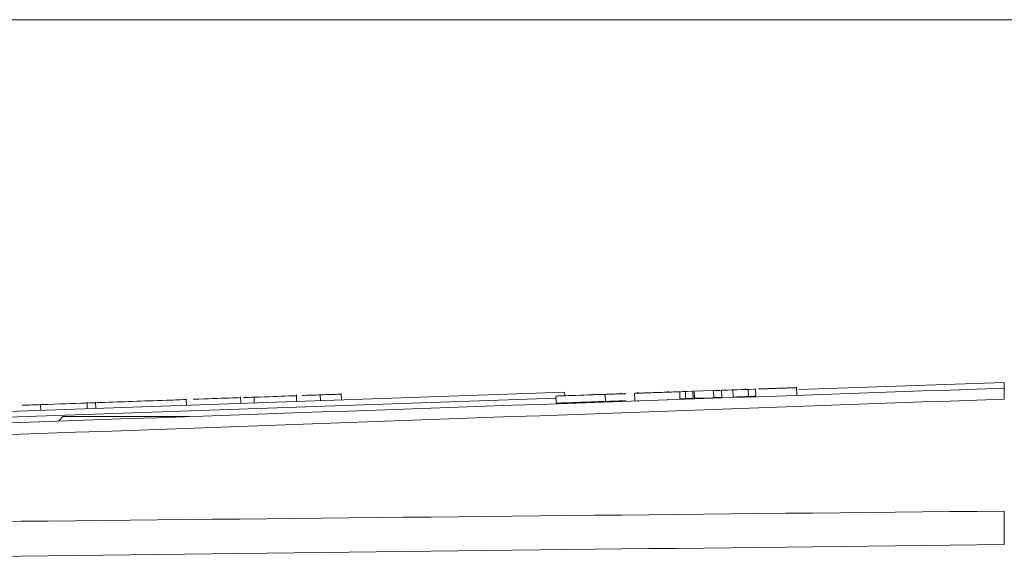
# Model space of a CAD drawing. Header units: millimetres. Extents: x 4 to 836, y 5 to 589.
# Tile 21 of 88: x 501 to 518, y 165 to 175. Entities that reach past the tile are written whole.
import ezdxf

# ---------------------------------------------------------------- set-up
doc = ezdxf.new("R2010")
doc.units = ezdxf.units.MM
doc.layers.add('1', color=7, linetype='Continuous', true_color=0xffffff)

msp = doc.modelspace()

# ---------------------------------------------------------------- linework, layer by layer
at = {"layer": '1', "color": 251, "linetype": 'Continuous', "lineweight": 18}
msp.add_line((548.508, 174.617), (473.28, 174.617), dxfattribs=at)
at = {"layer": '1', "color": 7, "linetype": 'Continuous', "lineweight": 18}
for p, q in [((512.705, 168.095), (512.705, 168.079)), ((513.374, 168.102), (513.378, 167.977)), ((513.578, 167.984), (513.574, 168.109)), ((513.793, 168.133), (513.794, 168.117)), ((513.971, 168.123), (513.975, 167.998)), ((514.701, 168.013), (514.695, 168.164)), ((510.614, 168.071), (487.928, 167.279)), ((510.465, 167.966), (499.817, 167.594)), ((510.464, 168.001), (510.468, 167.876)), ((510.617, 168.006), (510.614, 168.071)), ((511.127, 168.04), (511.127, 168.024)), ((511.332, 167.906), (511.328, 168.031)), ((511.609, 168.056), (511.609, 168.041)), ((511.848, 167.924), (511.843, 168.049)), ((511.903, 168.051), (511.903, 168.067)), ((511.908, 167.916), (511.908, 167.926)), ((512.041, 168.056), (512.046, 168.056)), ((512.429, 168.069), (512.429, 168.085)), ((512.434, 167.934), (512.433, 167.944)), ((512.644, 167.952), (512.639, 168.077)), ((512.71, 167.954), (512.71, 167.944)), ((512.87, 168.085), (512.875, 167.96)), ((513.798, 167.992), (513.799, 167.982)), ((511.132, 167.899), (511.132, 167.889)), ((511.614, 167.916), (511.614, 167.905))]:
    msp.add_line(p, q, dxfattribs=at)
at = {"layer": '1', "color": 7, "linetype": 'Continuous', "lineweight": 13}
for p, q in [((513.234, 168.098), (513.238, 167.973)), ((513.844, 168.119), (513.848, 167.994)), ((512.738, 168.08), (512.742, 167.955)), ((512.894, 168.086), (512.898, 167.961))]:
    msp.add_line(p, q, dxfattribs=at)
at = {"layer": '1', "color": 18, "linetype": 'Continuous', "lineweight": 18}
for p, q in [((518.342, 168.24), (514.736, 168.114)), ((518.342, 168.24), (518.346, 168.14)), ((510.465, 167.965), (499.818, 167.594))]:
    msp.add_line(p, q, dxfattribs=at)
at = {"layer": '1', "color": 5, "linetype": 'Continuous', "lineweight": 18}
for p, q in [((503.967, 167.839), (503.963, 167.952)), ((504.443, 167.969), (504.443, 167.956)), ((504.922, 167.873), (504.918, 167.985)), ((505.017, 167.989), (505.017, 167.976)), ((505.156, 167.981), (505.16, 167.881)), ((505.904, 167.907), (505.9, 168.02)), ((506.692, 167.934), (506.688, 168.047)), ((501.403, 167.85), (501.407, 167.75)), ((502.22, 167.891), (502.224, 167.778)), ((502.374, 167.784), (502.37, 167.896)), ((504.447, 167.856), (504.447, 167.856)), ((505.021, 167.876), (505.021, 167.876))]:
    msp.add_line(p, q, dxfattribs=at)
at = {"layer": '1', "color": 5, "linetype": 'Continuous', "lineweight": 13}
msp.add_line((506.319, 168.022), (506.323, 167.922), dxfattribs=at)
at = {"layer": '1', "color": 9, "linetype": 'Continuous', "lineweight": 18}
for p, q in [((501.796, 167.64), (501.715, 167.56)), ((504.017, 167.64), (501.796, 167.64))]:
    msp.add_line(p, q, dxfattribs=at)
at = {"layer": '1', "color": 252, "linetype": 'Continuous', "lineweight": 18}
msp.add_open_spline([(487.611, 167.067), (497.856, 167.425), (508.101, 167.783), (518.346, 168.14)], degree=3, dxfattribs=at)
at = {"layer": '1', "color": 7, "linetype": 'Continuous', "lineweight": 18}
for points, degree, knots in [([(512.894, 168.086), (512.894, 168.086), (513.21, 168.097), (513.21, 168.097), (513.234, 168.098), (513.234, 168.098)], 3, [0, 0, 0, 0, 0.5, 0.5, 1, 1, 1, 1]), ([(513.234, 168.098), (513.234, 168.098), (513.25, 168.098), (513.25, 168.098), (513.343, 168.101), (513.343, 168.101), (513.374, 168.102), (513.374, 168.102)], 3, [0, 0, 0, 0, 0.333333, 0.333333, 0.666667, 0.666667, 1, 1, 1, 1]), ([(513.387, 168.103), (513.42, 168.104), (513.439, 168.105), (513.439, 168.105), (513.468, 168.106), (513.468, 168.106), (513.487, 168.106), (513.487, 168.106), (513.555, 168.109), (513.555, 168.109), (513.574, 168.109), (513.574, 168.109), (513.574, 168.109), (513.574, 168.109)], 3, [0, 0, 0, 0, 0.033957, 0.033957, 0.2754, 0.2754, 0.516843, 0.516843, 0.758287, 0.758287, 0.99973, 0.99973, 1, 1, 1, 1]), ([(513.574, 168.109), (513.639, 168.112), (513.823, 168.118), (513.823, 168.118), (513.844, 168.119), (513.844, 168.119)], 3, [0, 0, 0, 0, 0.451204, 0.451204, 1, 1, 1, 1]), ([(513.619, 168.111), (513.619, 168.111), (513.619, 168.111), (513.619, 168.111), (513.647, 168.112), (513.647, 168.112)], 3, [0, 0, 0, 0, 0.001822, 0.001822, 1, 1, 1, 1]), ([(513.844, 168.119), (513.844, 168.119), (513.855, 168.119), (513.855, 168.119), (513.94, 168.122), (513.94, 168.122), (513.971, 168.123), (513.971, 168.123)], 3, [0, 0, 0, 0, 0.333333, 0.333333, 0.666667, 0.666667, 1, 1, 1, 1]), ([(514.024, 168.125), (514.057, 168.126), (514.167, 168.13), (514.361, 168.137), (514.56, 168.144), (514.651, 168.147), (514.688, 168.148), (514.696, 168.149), (514.696, 168.149)], 6, [0, 0, 0, 0, 0, 0, 0, 0.217448, 0.682827, 1, 1, 1, 1, 1, 1, 1]), ([(510.464, 168.001), (510.464, 168.001), (510.464, 168.001), (510.466, 168.001), (510.47, 168.001), (510.483, 168.001), (510.483, 168.001), (510.483, 168.001), (511.153, 168.025), (511.153, 168.025), (511.153, 168.025), (511.173, 168.026), (511.173, 168.026), (511.173, 168.026), (511.201, 168.027), (511.201, 168.027), (511.201, 168.027), (511.301, 168.03), (511.301, 168.03), (511.301, 168.03), (511.32, 168.031), (511.326, 168.031), (511.328, 168.031), (511.328, 168.031), (511.328, 168.031)], 6, [0, 0, 0, 0, 0, 0, 0, 0.025095, 0.080627, 0.13616, 0.191693, 0.247225, 0.302758, 0.358291, 0.413823, 0.469356, 0.524889, 0.580421, 0.635954, 0.691487, 0.74702, 0.802552, 0.858085, 0.913618, 0.96915, 1, 1, 1, 1, 1, 1, 1]), ([(511.333, 168.031), (511.395, 168.033), (511.525, 168.038), (511.675, 168.043), (511.675, 168.043), (511.675, 168.043), (511.688, 168.044), (511.692, 168.044), (511.692, 168.044), (511.693, 168.044), (511.693, 168.044)], 6, [0, 0, 0, 0, 0, 0, 0, 0.184493, 0.400987, 0.617481, 0.833975, 1, 1, 1, 1, 1, 1, 1]), ([(511.337, 167.906), (511.4, 167.908), (511.529, 167.913), (511.679, 167.918), (511.679, 167.918), (511.679, 167.918), (511.693, 167.919), (511.696, 167.919), (511.697, 167.919), (511.697, 167.919), (511.698, 167.919)], 6, [0, 0, 0, 0, 0, 0, 0, 0.184493, 0.400987, 0.617481, 0.833975, 1, 1, 1, 1, 1, 1, 1]), ([(511.856, 168.049), (511.883, 168.05), (511.96, 168.053), (512.044, 168.056), (512.044, 168.056), (512.046, 168.056), (512.067, 168.057), (512.067, 168.057), (512.067, 168.057), (512.092, 168.058), (512.092, 168.058), (512.092, 168.058), (512.615, 168.076), (512.615, 168.076), (512.615, 168.076), (512.632, 168.077), (512.638, 168.077), (512.639, 168.077), (512.639, 168.077), (512.639, 168.077)], 6, [0, 0, 0, 0, 0, 0, 0, 0.037359, 0.114348, 0.191336, 0.268325, 0.345314, 0.422302, 0.499291, 0.57628, 0.653268, 0.730257, 0.807246, 0.884235, 0.961223, 1, 1, 1, 1, 1, 1, 1]), ([(512.65, 168.077), (512.689, 168.078), (512.713, 168.079), (512.713, 168.079), (512.738, 168.08), (512.738, 168.08)], 3, [0, 0, 0, 0, 0.160698, 0.160698, 1, 1, 1, 1]), ([(512.654, 167.952), (512.693, 167.954), (512.717, 167.954), (512.717, 167.954), (512.742, 167.955), (512.742, 167.955)], 3, [0, 0, 0, 0, 0.160698, 0.160698, 1, 1, 1, 1]), ([(512.738, 168.08), (512.738, 168.08), (512.768, 168.081), (512.768, 168.081), (512.854, 168.084), (512.854, 168.084), (512.87, 168.085), (512.87, 168.085)], 3, [0, 0, 0, 0, 0.333333, 0.333333, 0.666667, 0.666667, 1, 1, 1, 1]), ([(512.742, 167.955), (512.742, 167.955), (512.773, 167.956), (512.773, 167.956), (512.858, 167.959), (512.858, 167.959), (512.875, 167.96), (512.875, 167.96)], 3, [0, 0, 0, 0, 0.333333, 0.333333, 0.666667, 0.666667, 1, 1, 1, 1]), ([(512.898, 167.961), (512.898, 167.961), (513.215, 167.972), (513.215, 167.972), (513.238, 167.973), (513.238, 167.973)], 3, [0, 0, 0, 0, 0.5, 0.5, 1, 1, 1, 1]), ([(513.238, 167.973), (513.238, 167.973), (513.255, 167.973), (513.255, 167.973), (513.348, 167.976), (513.348, 167.976), (513.378, 167.977), (513.378, 167.977)], 3, [0, 0, 0, 0, 0.333333, 0.333333, 0.666667, 0.666667, 1, 1, 1, 1]), ([(513.578, 167.984), (513.644, 167.987), (513.827, 167.993), (513.827, 167.993), (513.848, 167.994), (513.848, 167.994)], 3, [0, 0, 0, 0, 0.451204, 0.451204, 1, 1, 1, 1]), ([(513.848, 167.994), (513.848, 167.994), (513.859, 167.994), (513.859, 167.994), (513.944, 167.997), (513.944, 167.997), (513.975, 167.998), (513.975, 167.998)], 3, [0, 0, 0, 0, 0.333333, 0.333333, 0.666667, 0.666667, 1, 1, 1, 1]), ([(510.468, 167.876), (510.468, 167.876), (510.469, 167.876), (510.47, 167.876), (510.474, 167.876), (510.488, 167.877), (510.488, 167.877), (510.488, 167.877), (511.158, 167.9), (511.158, 167.9), (511.158, 167.9), (511.178, 167.901), (511.178, 167.901), (511.178, 167.901), (511.206, 167.902), (511.206, 167.902), (511.206, 167.902), (511.305, 167.905), (511.305, 167.905), (511.305, 167.905), (511.324, 167.906), (511.33, 167.906), (511.332, 167.906), (511.332, 167.906), (511.332, 167.906)], 6, [0, 0, 0, 0, 0, 0, 0, 0.025095, 0.080627, 0.13616, 0.191693, 0.247225, 0.302758, 0.358291, 0.413823, 0.469356, 0.524889, 0.580421, 0.635954, 0.691487, 0.747019, 0.802552, 0.858085, 0.913617, 0.96915, 1, 1, 1, 1, 1, 1, 1])]:
    msp.add_open_spline(points, degree=degree, knots=knots, dxfattribs=at)
at = {"layer": '1', "color": 252, "linetype": 'Continuous', "lineweight": 18}
for points in [[(518.346, 168.14), (518.346, 168.14), (518.346, 168.132), (518.346, 168.108), (518.346, 168.075), (518.346, 168.034), (518.346, 167.979), (518.346, 167.948)], [(518.346, 165.979), (518.346, 165.936), (518.346, 165.847), (518.346, 165.75), (518.346, 165.649), (518.346, 165.547), (518.346, 165.443), (518.346, 165.39)]]:
    msp.add_open_spline(points, degree=3, knots=[0, 0, 0, 0, 0.25, 0.5, 0.5, 0.75, 1, 1, 1, 1], dxfattribs=at)
at = {"layer": '1', "color": 252, "linetype": 'Continuous', "lineweight": 13}
for points in [[(518.346, 167.948), (508.101, 167.582), (497.856, 167.214), (487.611, 166.845)], [(487.611, 165.653), (497.856, 165.766), (508.101, 165.874), (518.346, 165.979)], [(518.346, 165.39), (508.101, 165.273), (497.856, 165.152), (487.611, 165.025)]]:
    msp.add_open_spline(points, degree=3, dxfattribs=at)
at = {"layer": '1', "color": 5, "linetype": 'Continuous', "lineweight": 18}
for points, knots in [([(503.963, 167.94), (503.964, 167.94), (503.899, 167.937), (503.772, 167.933), (503.721, 167.931), (503.67, 167.929), (503.619, 167.928), (503.183, 167.912), (502.854, 167.901), (502.434, 167.886), (502.412, 167.885), (502.392, 167.885)], [0, 0, 0, 0, 0.198085, 0.198085, 0.198085, 0.302291, 0.302291, 0.302291, 0.960125, 0.960125, 1, 1, 1, 1]), ([(504.918, 167.973), (504.917, 167.973), (504.873, 167.971), (504.601, 167.962), (504.429, 167.956), (504.184, 167.947), (504.151, 167.946), (504.119, 167.945), (504.086, 167.944)], [0, 0, 0, 0, 0.290975, 0.290975, 0.889899, 0.889899, 0.889899, 1, 1, 1, 1]), ([(505.901, 168.007), (505.9, 168.007), (505.854, 168.006), (505.58, 167.996), (505.419, 167.99), (505.156, 167.981)], [0, 0, 0, 0, 0.328383, 0.328383, 1, 1, 1, 1]), ([(506.689, 168.035), (506.689, 168.035), (506.672, 168.034), (506.639, 168.033), (506.601, 168.032), (506.564, 168.03), (506.526, 168.029), (506.46, 168.027), (506.386, 168.024), (506.319, 168.022)], [0, 0, 0, 0, 0.228646, 0.228646, 0.228646, 0.540443, 0.540443, 0.540443, 1, 1, 1, 1]), ([(502.371, 167.884), (502.371, 167.884), (502.311, 167.882), (501.967, 167.87), (501.761, 167.863), (501.403, 167.85)], [0, 0, 0, 0, 0.350039, 0.350039, 1, 1, 1, 1])]:
    msp.add_open_spline(points, degree=3, knots=knots, dxfattribs=at)
for points in [[(505.156, 167.981), (505.094, 167.979), (505.031, 167.977), (504.969, 167.975)], [(506.319, 168.022), (506.215, 168.018), (506.11, 168.015), (506.005, 168.011)], [(501.403, 167.85), (501.296, 167.846), (501.188, 167.843), (501.08, 167.839)]]:
    msp.add_open_spline(points, degree=3, dxfattribs=at)

doc.saveas('drawing.dxf')
